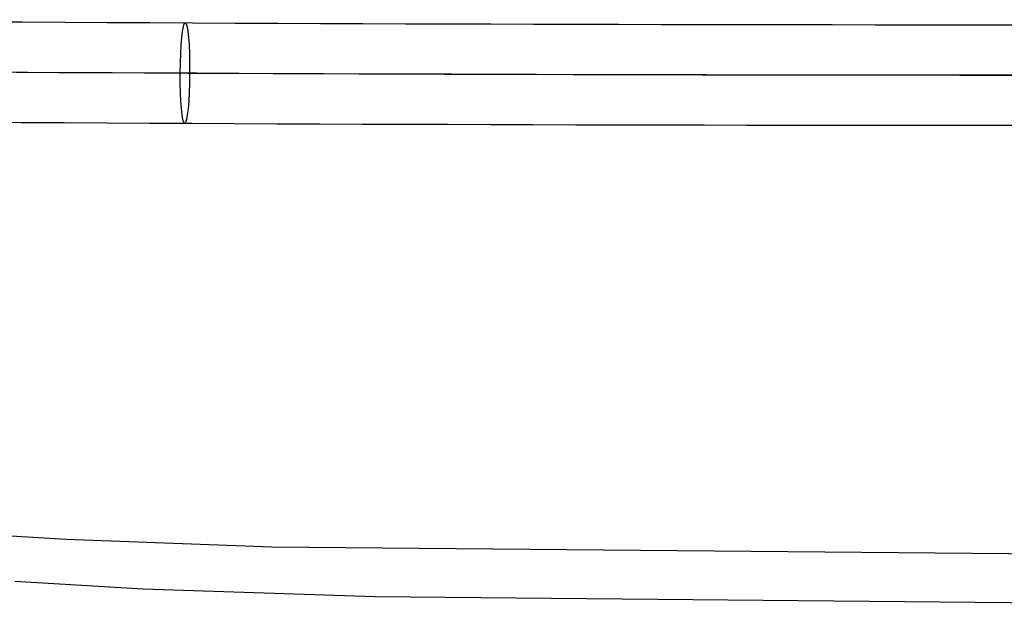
# Model space of a CAD drawing. Extents: x 2585 to 3160, y 2666 to 3200.
# Tile 110 of 256: x 2729 to 2867, y 2688 to 2770. Entities that reach past the tile are written whole.
import ezdxf

# ---------------------------------------------------------------- set-up
doc = ezdxf.new("R2010")
doc.units = 0
doc.layers.add('CAPA_01', color=12, linetype='CONTINUOUS')
doc.layers.add('PP', color=51, linetype='CONTINUOUS')

msp = doc.modelspace()

# ---------------------------------------------------------------- linework, layer by layer
at = {"layer": 'CAPA_01'}
for points in [[(2872.45, 2695.06, 422.02), (2764.57, 2696.04, 423), (2735.89, 2697.07, 423.96), (2718.08, 2698.14, 424.9)], [(2872.45, 2688.2, 427.7), (2778.92, 2689.09, 428.62), (2746.62, 2690.18, 429.69), (2728.73, 2691.23, 430.65)]]:
    msp.add_polyline3d(points, dxfattribs=at)
at = {"layer": 'PP', "extrusion": (-0.995554, 0.006003, 0.094006)}
msp.add_circle((-2778.61, 671.74, -2684.48), 7.01, dxfattribs=at)
at = {"layer": 'PP', "extrusion": (-6.1612e-10, -0.997968, 0.063723)}
msp.add_arc((2872.45, 2229.75, -2736.91), 1642.13, 263.35122, 276.64882, dxfattribs=at)
at = {"layer": 'PP', "extrusion": (-6.16121e-10, -0.997968, 0.063723)}
msp.add_arc((2872.45, 2231.91, -2730.37), 1651.72, 263.3512, 276.64884, dxfattribs=at)
at = {"layer": 'PP', "extrusion": (-5.68181e-10, -0.997968, 0.063723)}
msp.add_arc((2872.45, 2227.85, -2729.49), 1633.68, 263.35124, 276.6488, dxfattribs=at)
at = {"layer": 'PP', "extrusion": (-6.16122e-10, -0.997968, 0.063723)}
msp.add_arc((2872.45, 2230.01, -2722.94), 1643.27, 263.35122, 276.64882, dxfattribs=at)

doc.saveas('drawing.dxf')
